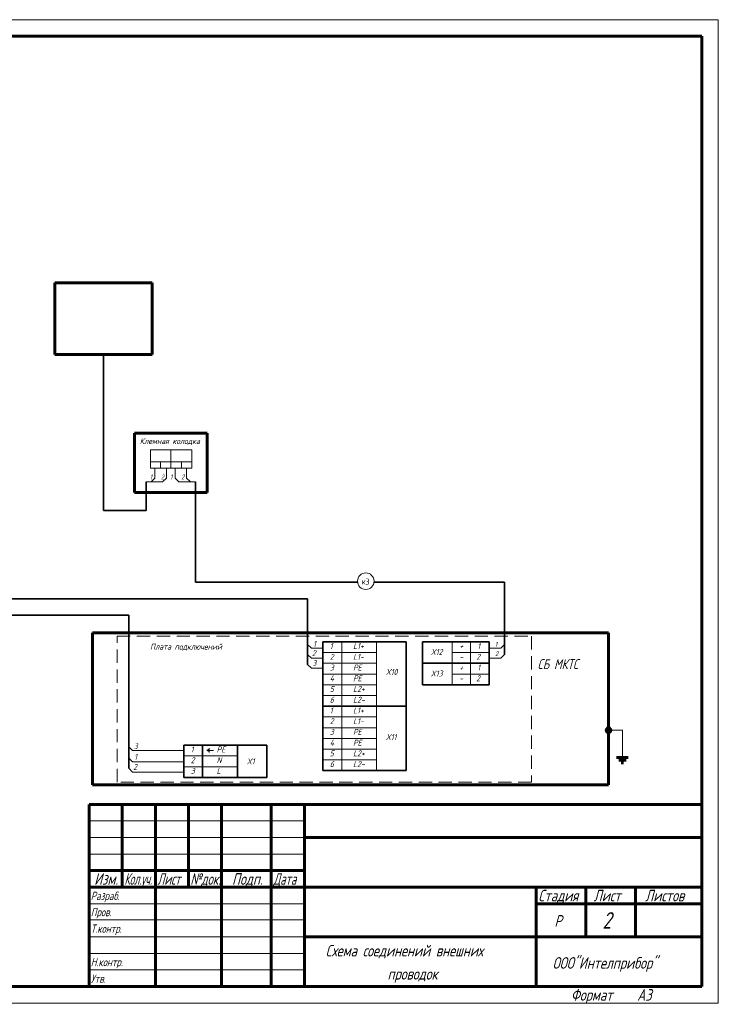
# Model space of a CAD drawing. Header units: millimetres. Extents: x 0 to 840, y 0 to 297.
# Tile 3 of 3: x 629 to 840, y 0 to 297. Entities that reach past the tile are written whole.
import ezdxf

# ---------------------------------------------------------------- set-up
doc = ezdxf.new("R2010")
doc.units = ezdxf.units.MM
for name, pattern in [('K5LT32768', [0]), ('K5LT32769', [0]), ('K5LT32770', [6, 4, -2]), ('K5LT_BASIC', [0]), ('K5LT_THIN', [0])]:
    doc.linetypes.add(name, pattern=pattern)
doc.layers.add('FOR', color=7, linetype='Continuous', true_color=0xffffff)
doc.layers.add('Системный слой', color=7, linetype='Continuous')
doc.styles.add('KTEXTSTYLE', font='gost_au.shx', dxfattribs={"width": 0.96, "height": 5})

# ---------------------------------------------------------------- blocks, each defined once
blk = doc.blocks.new('U18')
at = {"layer": 'Системный слой', "true_color": 0xffffff}
h = blk.add_hatch(color=7, dxfattribs=at)
h.paths.add_polyline_path([(807.34, 82.89), (806.34, 81.9), (806.84, 81.7), (807.34, 81.9), (807.54, 82.4)])
h.paths.add_polyline_path([(806.34, 81.9), (807.34, 82.89), (806.84, 83.1), (806.34, 82.89), (806.14, 82.4)])
at = {"layer": 'Системный слой', "color": 5, "linetype": 'K5LT_BASIC', "lineweight": 60, "true_color": 0x0000ff}
for p, q in [((806.14, 81.7), (807.54, 83.1)), ((809.27, 74.21), (812.78, 74.21)), ((809.92, 73.39), (812.13, 73.39)), ((810.71, 72.6), (811.34, 72.6))]:
    blk.add_line(p, q, dxfattribs=at)
at = {"layer": 'Системный слой', "color": 7, "linetype": 'K5LT_THIN', "lineweight": 18}
for p in [(807.54, 82.4), (811.02, 74.71)]:
    blk.add_line(p, (811.02, 82.4), dxfattribs=at)
at = {"layer": 'Системный слой', "color": 5, "linetype": 'K5LT_BASIC', "lineweight": 60, "true_color": 0x0000ff}
blk.add_circle((806.84, 82.4), 0.701, dxfattribs=at)

msp = doc.modelspace()

# ---------------------------------------------------------------- linework, layer by layer
at = {"color": 7, "linetype": 'K5LT_THIN', "lineweight": 18}
for p, q in [((420, 297), (840, 297)), ((650, 55), (715, 55)), ((650, 50), (715, 50)), ((650, 45), (715, 45)), ((650, 30), (715, 30)), ((650, 25.18), (715, 25.18)), ((650, 20), (715, 20)), ((650, 15), (715, 15)), ((650, 10), (715, 10)), ((840, 0), (420, 0))]:
    msp.add_line(p, q, dxfattribs=at)
at = {"color": 5, "linetype": 'K5LT_BASIC', "lineweight": 60, "true_color": 0x0000ff}
for p, q in [((440, 292), (835, 292)), ((835, 292), (835, 5)), ((650, 60), (835, 60)), ((650, 5), (650, 60)), ((660, 55), (660, 60)), ((670, 5), (670, 60)), ((680, 55), (680, 60)), ((690, 5), (690, 60)), ((705, 5), (705, 60)), ((715, 5), (715, 60)), ((660, 50), (660, 55)), ((680, 50), (680, 55)), ((660, 45), (660, 50)), ((680, 45), (680, 50)), ((715, 50), (785, 50)), ((785, 50), (835, 50)), ((660, 40), (660, 45)), ((680, 40), (680, 45)), ((650, 40), (670, 40)), ((660, 35), (660, 40)), ((670, 40), (690, 40)), ((680, 35), (680, 40)), ((690, 40), (705, 40)), ((705, 40), (715, 40)), ((650, 35), (670, 35)), ((670, 35), (690, 35)), ((690, 35), (705, 35)), ((705, 35), (715, 35)), ((715, 35), (785, 35)), ((785, 35), (835, 35)), ((785, 20), (785, 35)), ((800, 20), (800, 35)), ((815, 20), (815, 35)), ((785, 30), (800, 30)), ((800, 30), (815, 30)), ((815, 30), (835, 30)), ((715, 20), (785, 20)), ((785, 5), (785, 20)), ((785, 20), (835, 20)), ((835, 5), (440, 5))]:
    msp.add_line(p, q, dxfattribs=at)
at = {"layer": 'FOR', "color": 7, "linetype": 'K5LT_THIN', "lineweight": 18}
msp.add_line((840, 0), (840, 297), dxfattribs=at)
at = {"layer": 'Системный слой', "color": 5, "linetype": 'K5LT_BASIC', "lineweight": 60, "true_color": 0x0000ff}
for p, q in [((639.66, 217.55), (669.06, 217.55)), ((639.66, 195.87), (639.66, 217.55)), ((669.06, 217.55), (669.06, 195.87)), ((669.06, 195.87), (639.66, 195.87)), ((663.68, 172.15), (685.68, 172.15)), ((663.68, 154.22), (663.68, 172.15)), ((685.68, 172.15), (685.68, 154.22)), ((685.68, 154.22), (663.68, 154.22)), ((651.01, 111.84), (651.01, 65.88)), ((806.84, 111.84), (651.01, 111.84)), ((806.84, 65.88), (806.84, 111.84)), ((651.01, 65.88), (806.84, 65.88))]:
    msp.add_line(p, q, dxfattribs=at)
at = {"layer": 'Системный слой', "color": 7, "linetype": 'K5LT32768', "lineweight": 35}
for p, q in [((654.36, 195.87), (654.36, 148.8)), ((667.18, 157.38), (667.18, 148.8)), ((682.14, 157.38), (682.14, 127.14)), ((667.18, 148.8), (654.36, 148.8)), ((682.14, 127.14), (731.06, 127.14)), ((736.03, 127.14), (775.45, 127.14)), ((775.45, 127.14), (775.45, 105.3)), ((537.75, 122.14), (715.98, 122.14)), ((715.98, 122.14), (715.98, 102.3)), ((545.01, 117.14), (661.98, 117.14)), ((661.98, 117.14), (661.98, 70.94)), ((745.71, 109.1), (720.6, 109.1)), ((720.6, 70.22), (720.6, 109.1)), ((745.71, 70.22), (745.71, 109.1)), ((750.71, 109.1), (770.82, 109.1)), ((750.71, 96.14), (750.71, 109.1)), ((770.82, 96.14), (770.82, 109.1)), ((750.71, 102.62), (770.82, 102.62)), ((750.71, 96.14), (770.82, 96.14)), ((720.6, 89.66), (745.71, 89.66)), ((678.6, 68.16), (678.6, 77.88)), ((678.6, 77.88), (703.71, 77.88)), ((684.27, 77.88), (684.27, 68.16)), ((694.8, 77.88), (694.8, 68.16)), ((703.71, 68.16), (703.71, 77.88)), ((745.71, 70.22), (720.6, 70.22)), ((703.71, 68.16), (678.6, 68.16))]:
    msp.add_line(p, q, dxfattribs=at)
at = {"layer": 'Системный слой', "color": 18, "linetype": 'K5LT32769', "lineweight": 15, "true_color": 0x010101}
for p, q in [((668.55, 167.13), (681.06, 167.13)), ((668.55, 161.58), (668.55, 167.13)), ((674.68, 167.13), (674.68, 161.58)), ((681.06, 167.13), (681.06, 161.58)), ((681.06, 163.45), (668.55, 163.45)), ((681.06, 161.58), (668.55, 161.58)), ((671.6, 163.45), (671.6, 161.58)), ((677.88, 163.45), (677.88, 161.57)), ((726.27, 109.1), (726.27, 70.22)), ((736.8, 109.1), (736.8, 99.38)), ((770.82, 109.1), (759.62, 109.1)), ((759.62, 109.1), (759.62, 102.62)), ((765.15, 109.1), (765.15, 96.14)), ((736.8, 105.86), (720.6, 105.86)), ((759.62, 105.86), (770.82, 105.86)), ((736.8, 102.62), (720.6, 102.62)), ((750.71, 102.62), (770.82, 102.62)), ((770.82, 102.62), (759.62, 102.62)), ((759.62, 102.62), (759.62, 96.14)), ((720.6, 99.38), (736.8, 99.38)), ((736.8, 99.38), (720.6, 99.38)), ((736.8, 99.38), (736.8, 89.66)), ((759.62, 99.38), (770.82, 99.38)), ((736.8, 96.14), (720.6, 96.14)), ((736.8, 92.9), (720.6, 92.9)), ((736.8, 89.66), (720.6, 89.66)), ((736.8, 89.66), (736.8, 79.94)), ((736.8, 86.42), (720.6, 86.42)), ((736.8, 83.18), (720.6, 83.18)), ((736.8, 79.94), (720.6, 79.94)), ((736.8, 79.94), (736.8, 70.22)), ((694.8, 74.64), (678.6, 74.64)), ((736.8, 76.7), (720.6, 76.7)), ((694.8, 71.4), (678.6, 71.4)), ((736.8, 73.46), (720.6, 73.46))]:
    msp.add_line(p, q, dxfattribs=at)
at = {"layer": 'Системный слой', "color": 7, "linetype": 'K5LT_THIN', "lineweight": 18}
for p, q in [((669.87, 161.58), (669.87, 158.52)), ((673.33, 161.58), (673.33, 158.52)), ((676, 161.58), (676, 158.52)), ((679.45, 161.58), (679.45, 158.52)), ((669.87, 158.52), (668.73, 157.38)), ((673.33, 158.52), (672.18, 157.38)), ((676, 158.52), (677.14, 157.38)), ((679.45, 158.52), (680.6, 157.38)), ((672.18, 157.38), (667.18, 157.38)), ((677.14, 157.38), (682.14, 157.38)), ((715.98, 108.3), (717.12, 107.16)), ((720.6, 107.16), (717.12, 107.16)), ((770.82, 107.16), (774.31, 107.16)), ((775.45, 108.3), (774.31, 107.16)), ((715.98, 105.3), (717.12, 104.16)), ((720.6, 104.16), (717.12, 104.16)), ((770.82, 104.16), (774.31, 104.16)), ((775.45, 105.3), (774.31, 104.16)), ((715.98, 102.3), (717.12, 101.16)), ((720.6, 101.16), (717.12, 101.16)), ((661.98, 77.4), (663.12, 76.26)), ((678.6, 76.26), (663.12, 76.26)), ((685.68, 76.33), (685.68, 76.44)), ((685.68, 76.33), (685.68, 76.21)), ((685.94, 76.33), (685.94, 76.66)), ((685.94, 76.33), (685.94, 76)), ((686.23, 76.33), (686.23, 76.99)), ((686.23, 76.33), (686.23, 75.67)), ((687.56, 76.33), (686.23, 76.33)), ((661.98, 74), (663.12, 72.86)), ((678.6, 72.86), (663.12, 72.86)), ((661.98, 70.94), (663.12, 69.79)), ((678.6, 69.79), (663.12, 69.79))]:
    msp.add_line(p, q, dxfattribs=at)
at = {"layer": 'Системный слой', "color": 5, "linetype": 'K5LT32770', "lineweight": 15, "true_color": 0x0000ff}
for p, q in [((658.44, 110.77), (783.55, 110.77)), ((658.44, 66.77), (658.44, 110.77)), ((783.55, 110.77), (783.55, 66.77)), ((783.55, 66.77), (658.44, 66.77))]:
    msp.add_line(p, q, dxfattribs=at)
at = {"layer": 'Системный слой', "color": 7, "linetype": 'K5LT_THIN', "lineweight": 18}
msp.add_arc((733.55, 127.42), 2.5, 0, 360, dxfattribs=at)

# ---------------------------------------------------------------- block references
at = {"layer": 'Системный слой'}
msp.add_blockref('U18', (0, 0), dxfattribs=at)

# ---------------------------------------------------------------- texts
at = {"color": 7, "char_height": 2.5, "attachment_point": 1, "style": 'KTEXTSTYLE'}
for s, insert in [('\\H3.5;\\W0.965;\\Q15;\\Q15;Изм.', (651.53, 39.23)), ('\\H3.5;\\W0.965;\\Q15;\\Q15;\\W0.735;Кол.уч.', (660.65, 39.23)), ('\\H3.5;\\W0.965;\\Q15;\\Q15;\\W0.816;Лист', (670.6, 39.23)), ('\\H3.5;\\W0.965;\\Q15;\\Q15;\\W0.859;№док.', (680.57, 39.23)), ('\\H3.5;\\W0.965;\\Q15;\\Q15;Подп.', (693.15, 39.23)), ('\\H3.5;\\W0.965;\\Q15;\\Q15;\\W0.816;Дата', (705.6, 39.23)), ('\\H3.5;\\W0.965;\\Q15;\\Q15;\\H2.50;Разраб.', (650.5, 33.63)), ('\\H3.5;\\W0.965;\\Q15;\\Q15;Стадия', (785.66, 34.23)), ('\\H3.5;\\W0.965;\\Q15;\\Q15;Лист', (802.33, 34.23)), ('\\H3.5;\\W0.965;\\Q15;\\Q15;Листов', (817.88, 34.23)), ('\\H3.5;\\W0.965;\\Q15;\\Q15;\\H2.50;Пров.', (650.5, 28.73)), ('\\H3.5;\\W0.965;\\Q15;\\Q15;\\H5.00;2', (805, 27.47)), ('\\H3.5;\\W0.965;\\Q15;\\Q15;Р', (790.52, 26.58)), ('\\H3.5;\\W0.965;\\Q15;\\Q15;\\H2.50;Т.контр.', (650.5, 23.73)), ('\\H3.5;\\W0.965;\\Q15;\\Q15;Схема соединений внешних', (721.44, 17.58)), ('\\H3.5;\\W0.965;\\Q15;\\Q15;\\H2.50;Н.контр.', (650.5, 13.63)), ('\\H3.5;\\W0.965;\\Q15;\\Q15;ООО"Интелприбор"', (789.96, 13.88)), ('\\H3.5;\\W0.965;\\Q15;\\Q15;проводок', (740.1, 10.58)), ('\\H3.5;\\W0.965;\\Q15;\\Q15;\\H2.50;Утв.', (650.5, 8.63)), ('\\H3.5;\\W0.965;\\Q15;\\Q15;Формат', (795.5, 4.23)), ('\\H3.5;\\W0.965;\\Q15;\\Q15;A3', (815.5, 4.23))]:
    msp.add_mtext(s, dxfattribs=dict(at, insert=insert))
at = {"layer": 'Системный слой', "color": 7, "char_height": 2.5, "attachment_point": 1, "style": 'KTEXTSTYLE'}
for s, insert in [('\\H3.5;\\W0.965;\\Q15;\\Q15;\\H1.80;Клемная колодка', (665.3, 170.64)), ('\\H3.5;\\W0.965;\\Q15;\\Q15;\\H1.50;1', (668.35, 159.67)), ('\\H3.5;\\W0.965;\\Q15;\\Q15;\\H1.50;2', (671.68, 159.65)), ('\\H3.5;\\W0.965;\\Q15;\\Q15;\\H1.50;1', (674.47, 159.67)), ('\\H3.5;\\W0.965;\\Q15;\\Q15;\\H1.50;2', (677.8, 159.65)), ('\\H3.5;\\W0.965;\\Q15;\\Q0;\\H1.80;к3', (732.35, 128.21)), ('\\H3.5;\\W0.965;\\Q15;\\Q15;\\H1.80;Плата подключений', (668.4, 108.54)), ('\\H3.5;\\W0.965;\\Q15;\\Q15;\\H1.80;1', (717.64, 109.39)), ('\\H3.5;\\W0.965;\\Q15;\\Q15;\\H1.80;1', (722.69, 108.72)), ('\\H3.5;\\W0.965;\\Q15;\\Q15;\\H1.80;L1+', (729.71, 108.72)), ('\\H3.5;\\W0.965;\\Q15;\\Q15;\\H1.80;+', (761.82, 108.72)), ('\\H3.5;\\W0.965;\\Q15;\\Q15;\\H1.80;1', (767.23, 108.72)), ('\\H3.5;\\W0.965;\\Q15;\\Q15;\\H1.50;1', (772.53, 109.09)), ('\\H3.5;\\W0.965;\\Q15;\\Q15;\\H1.80;2', (717.3, 106.58)), ('\\H3.5;\\W0.965;\\Q15;\\Q15;\\H1.80;2', (722.69, 105.48)), ('\\H3.5;\\W0.965;\\Q15;\\Q15;\\H1.80;L1-', (729.71, 105.48)), ('\\H3.5;\\W0.965;\\Q15;\\Q15;\\H1.80;X12', (753.17, 106.93)), ('\\H3.5;\\W0.965;\\Q15;\\Q15;\\H1.80;-', (761.82, 105.48)), ('\\H3.5;\\W0.965;\\Q15;\\Q15;\\H1.80;2', (766.89, 105.48)), ('\\H3.5;\\W0.965;\\Q15;\\Q15;\\H1.50;2', (772.59, 106.28)), ('\\H3.5;\\W0.965;\\Q15;\\Q15;\\H1.80;3', (717.42, 103.58)), ('\\H3.5;\\W0.965;\\Q15;\\Q15;\\H1.80;3', (722.69, 102.24)), ('\\H3.5;\\W0.965;\\Q15;\\Q15;\\H1.80;PE', (729.71, 102.24)), ('\\H3.5;\\W0.965;\\Q15;\\Q15;\\H1.80;+', (761.82, 102.24)), ('\\H3.5;\\W0.965;\\Q15;\\Q15;\\H1.80;1', (767.23, 102.24)), ('\\H3.5;\\W0.965;\\Q15;\\Q15;\\H3.00;СБ МКТС', (785.43, 103.87)), ('\\H3.5;\\W0.965;\\Q15;\\Q15;\\H1.80;4', (722.69, 99)), ('\\H3.5;\\W0.965;\\Q15;\\Q15;\\H1.80;PE', (729.71, 99)), ('\\H3.5;\\W0.965;\\Q15;\\Q15;\\H1.80;X10', (739.59, 100.89)), ('\\H3.5;\\W0.965;\\Q15;\\Q15;\\H1.80;X13', (753.17, 100.45)), ('\\H3.5;\\W0.965;\\Q15;\\Q15;\\H1.80;2', (766.89, 99)), ('\\H3.5;\\W0.965;\\Q15;\\Q15;\\H1.80;5', (722.69, 95.76)), ('\\H3.5;\\W0.965;\\Q15;\\Q15;\\H1.80;L2+', (729.71, 95.76)), ('\\H3.5;\\W0.965;\\Q15;\\Q15;\\H1.80;-', (761.82, 99)), ('\\H3.5;\\W0.965;\\Q15;\\Q15;\\H1.80;6', (722.69, 92.52)), ('\\H3.5;\\W0.965;\\Q15;\\Q15;\\H1.80;L2-', (729.71, 92.52)), ('\\H3.5;\\W0.965;\\Q15;\\Q15;\\H1.80;1', (722.69, 89.28)), ('\\H3.5;\\W0.965;\\Q15;\\Q15;\\H1.80;L1+', (729.71, 89.28)), ('\\H3.5;\\W0.965;\\Q15;\\Q15;\\H1.80;2', (722.69, 86.04)), ('\\H3.5;\\W0.965;\\Q15;\\Q15;\\H1.80;L1-', (729.71, 86.04)), ('\\H3.5;\\W0.965;\\Q15;\\Q15;\\H1.80;3', (722.69, 82.8)), ('\\H3.5;\\W0.965;\\Q15;\\Q15;\\H1.80;PE', (729.71, 82.8)), ('\\H3.5;\\W0.965;\\Q15;\\Q15;\\H1.80;X11', (739.59, 81.24)), ('\\H3.5;\\W0.965;\\Q15;\\Q15;\\H1.80;3', (663.44, 78.49)), ('\\H3.5;\\W0.965;\\Q15;\\Q15;\\H1.80;1', (680.69, 77.5)), ('\\H3.5;\\W0.965;\\Q15;\\Q15;\\H1.80;PE', (688.52, 77.5)), ('\\H3.5;\\W0.965;\\Q15;\\Q15;\\H1.80;4', (722.69, 79.56)), ('\\H3.5;\\W0.965;\\Q15;\\Q15;\\H1.80;PE', (729.71, 79.56)), ('\\H3.5;\\W0.965;\\Q15;\\Q15;\\H1.80;1', (663.62, 75.28)), ('\\H3.5;\\W0.965;\\Q15;\\Q15;\\H1.80;5', (722.69, 76.32)), ('\\H3.5;\\W0.965;\\Q15;\\Q15;\\H1.80;L2+', (729.71, 76.32)), ('\\H3.5;\\W0.965;\\Q15;\\Q15;\\H1.80;2', (663.3, 72.21)), ('\\H3.5;\\W0.965;\\Q15;\\Q15;\\H1.80;2', (680.69, 74.26)), ('\\H3.5;\\W0.965;\\Q15;\\Q15;\\H1.80;N', (688.52, 74.26)), ('\\H3.5;\\W0.965;\\Q15;\\Q15;\\H1.80;X1', (697.59, 73.89)), ('\\H3.5;\\W0.965;\\Q15;\\Q15;\\H1.80;6', (722.69, 73.08)), ('\\H3.5;\\W0.965;\\Q15;\\Q15;\\H1.80;L2-', (729.71, 73.08)), ('\\H3.5;\\W0.965;\\Q15;\\Q15;\\H1.80;3', (680.69, 71.02)), ('\\H3.5;\\W0.965;\\Q15;\\Q15;\\H1.80;L', (688.52, 71.02))]:
    msp.add_mtext(s, dxfattribs=dict(at, insert=insert))

doc.saveas('drawing.dxf')
